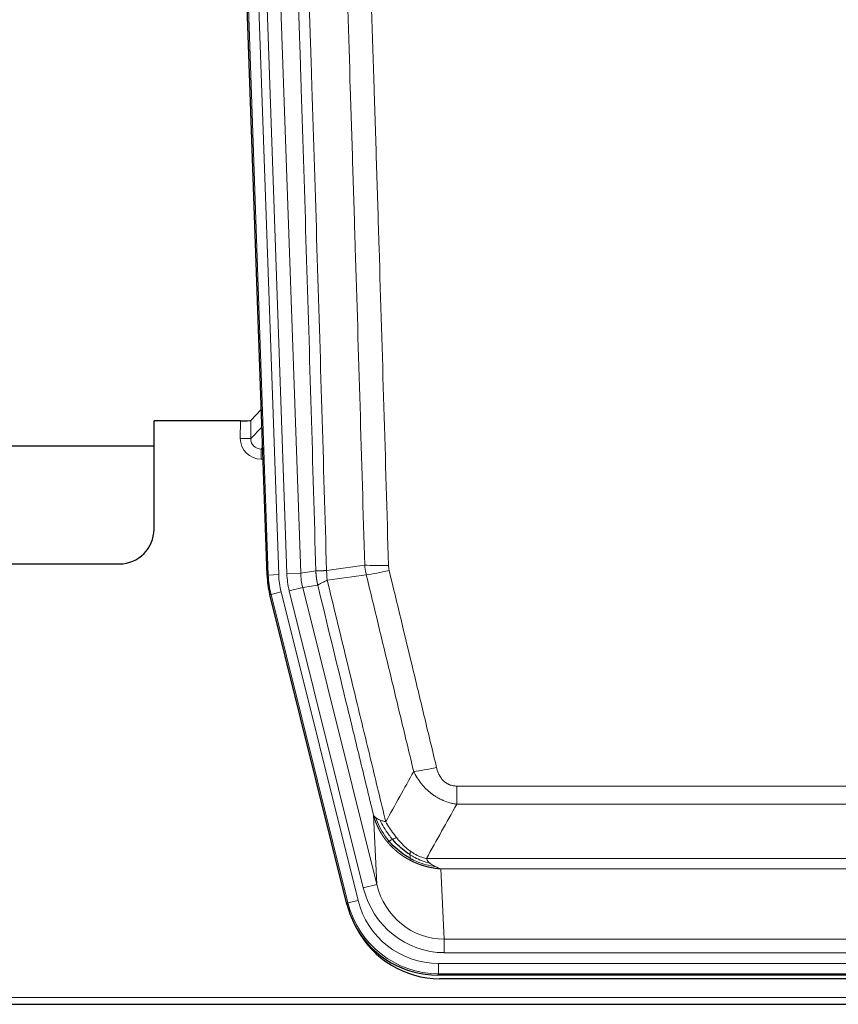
# Model space of a CAD drawing. Header units: inches. Extents: x 0 to 29700, y -16 to 21000.
# Tile 13 of 235: x 2795 to 3031, y 8417 to 8701. Entities that reach past the tile are written whole.
import ezdxf

# ---------------------------------------------------------------- set-up
doc = ezdxf.new("R2010")
doc.units = ezdxf.units.IN
doc.layers.add('1', color=7, linetype='Continuous', true_color=0xffffff)

msp = doc.modelspace()

# ---------------------------------------------------------------- linework, layer by layer
at = {"layer": '1', "color": 2, "linetype": 'Continuous', "lineweight": 25}
for p, q in [((2865.863, 8540.986), (2852.745, 8916.631)), ((2864.196, 8588.723), (2861.168, 8585.588)), ((2858.17, 8585.486), (2833.267, 8585.486)), ((2833.267, 8554.251), (2833.267, 8585.486)), ((2779.266, 8578.251), (2833.266, 8578.251)), ((2779.267, 8544.251), (2823.267, 8544.251)), ((2888.902, 8446.146), (2866.647, 8535.404)), ((3131.47, 8425.706), (2915.064, 8425.706)), ((3130.879, 8424.663), (2915.655, 8424.663)), ((2779.267, 8417.273), (3267.267, 8417.273))]:
    msp.add_line(p, q, dxfattribs=at)
at = {"layer": '1', "color": 110, "linetype": 'Continuous', "lineweight": 13}
for p, q in [((2866.236, 8541.038), (2853.125, 8916.481)), ((2856.12, 8916.586), (2869.23, 8541.143)), ((2858.511, 8915.644), (2871.578, 8541.473)), ((2862.503, 8915.783), (2875.57, 8541.612)), ((2858.159, 8580.439), (2858.17, 8585.486)), ((2861.168, 8585.588), (2861.158, 8580.357)), ((2861.158, 8580.357), (2864.372, 8583.685)), ((2864.577, 8577.792), (2864.15, 8577.349)), ((2864.15, 8577.349), (2864.15, 8574.43)), ((2864.15, 8577.349), (2864.593, 8577.349)), ((2864.15, 8574.43), (2864.695, 8574.43)), ((2871.578, 8541.473), (2875.57, 8541.612)), ((2875.57, 8541.612), (2879.946, 8542.227)), ((2865.863, 8540.986), (2866.236, 8541.038)), ((2869.23, 8541.143), (2866.236, 8541.038)), ((2869.928, 8536.181), (2867.021, 8535.456)), ((2869.928, 8536.181), (2892.102, 8447.246)), ((2872.275, 8536.511), (2876.151, 8537.477)), ((2893.627, 8450.873), (2872.275, 8536.511)), ((2880.502, 8538.089), (2876.151, 8537.477)), ((2876.151, 8537.477), (2897.503, 8451.839)), ((2867.021, 8535.456), (2866.647, 8535.404)), ((2889.195, 8446.521), (2867.021, 8535.456)), ((2920.596, 8474.953), (2920.596, 8480.194)), ((2920.596, 8480.194), (3125.938, 8480.194)), ((3125.938, 8474.953), (2920.596, 8474.953)), ((2897.503, 8451.839), (2896.545, 8471.894)), ((2911.864, 8459.334), (3134.67, 8459.334)), ((2915.977, 8456.304), (2916.945, 8436.025)), ((3130.557, 8456.304), (2915.977, 8456.304)), ((2893.627, 8450.873), (2897.503, 8451.839)), ((2888.902, 8446.146), (2889.195, 8446.521)), ((2892.102, 8447.246), (2889.195, 8446.521)), ((2916.945, 8432.161), (2916.945, 8436.025)), ((2916.945, 8436.025), (3129.588, 8436.025)), ((3129.588, 8432.161), (2916.945, 8432.161)), ((2915.357, 8426.081), (2915.357, 8429.077)), ((2915.357, 8429.077), (3131.177, 8429.077)), ((2915.357, 8426.081), (2915.064, 8425.706)), ((3131.177, 8426.081), (2915.357, 8426.081)), ((2779.267, 8419.221), (3267.267, 8419.221))]:
    msp.add_line(p, q, dxfattribs=at)
at = {"layer": '1', "color": 2, "linetype": 'Continuous', "lineweight": 25}
msp.add_arc((2823.267, 8554.251), 10, 270, 0, dxfattribs=at)
for centre, major_axis, ratio, start_param, end_param in [((2858.17, 8585.591), (-3, 0), 0.0349646, 1.5706703, 3.1078402), ((2892.883, 8541.937, 0), (26.774, 3.763), 0.9986144, 3.0370169, 3.2461684), ((2915.122, 8452.743, 0), (16.66, 21.323), 0.9977958, 2.4794378, 2.7643876), ((2915.681, 8451.68), (16.639, 21.297), 0.9990195, 2.7203481, 3.8043419), ((2915.122, 8452.743, 0), (16.66, 21.323), 0.9977958, 2.7643876, 3.8037475)]:
    msp.add_ellipse(centre, major_axis=major_axis, ratio=ratio, start_param=start_param, end_param=end_param, dxfattribs=at)
at = {"layer": '1', "color": 110, "linetype": 'Continuous', "lineweight": 13}
for centre, major_axis, ratio, start_param, end_param in [((2864.163, 8580.439), (-3.237, -5.067), 0.9977321, 5.2798208, 6.8506171), ((2858.159, 8580.36), (-3, 0.006), 0.0261769, 3.175273, 4.7124429), ((2864.163, 8580.36), (-1.726, -2.474), 0.9943829, 5.3201387, 6.890935), ((2895.596, 8542.318), (-23.799, -3.345), 0.9986144, 6.1786096, 6.387761), ((2895.596, 8542.318), (-19.844, -2.789), 0.9980617, 6.1786096, 6.387761), ((2900.9, 8544.932), (-9.996, -0.288), 0.1133347, 0.8101184, 1.5675278), ((2901.087, 8543.526), (-9.719, -2.353), 0.1107863, 0.7983441, 1.5439815), ((2893.248, 8541.988), (-26.766, -3.762), 0.9989218, 6.1786096, 6.387761), ((2893.248, 8541.988, 0), (23.799, 3.345), 0.9986144, 3.0370169, 3.2461684), ((2914.749, 8486.951), (-9.722, -2.342), 0.1329353, 0.7958322, 1.5387903), ((2916.866, 8457.008, 0), (1.185, -24.82), 0.9658521, 4.9157844, 6.2370968), ((2916.866, 8457.008), (1.001, -20.961), 0.9530564, 4.9157844, 6.2370968), ((2915.408, 8453.11), (-16.651, -21.313), 0.9982842, 5.6210305, 6.9453401), ((2915.408, 8453.11, 0), (14.809, 18.954), 0.9977958, 2.4794378, 3.8037475)]:
    msp.add_ellipse(centre, major_axis=major_axis, ratio=ratio, start_param=start_param, end_param=end_param, dxfattribs=at)
for points, knots in [([(2879.946, 8542.227), (2879.501, 8557.637), (2878.596, 8588.483), (2877.189, 8634.824), (2876.219, 8665.768), (2875.664, 8683.187), (2875.602, 8685.123), (2875.478, 8688.994), (2875.292, 8694.802), (2874.856, 8708.356), (2874.477, 8719.977), (2874.159, 8729.663), (2874.096, 8731.601), (2873.968, 8735.476), (2873.776, 8741.288), (2873.326, 8754.85), (2872.936, 8766.474), (2872.149, 8789.723), (2871.086, 8820.721), (2869.445, 8867.219), (2868.321, 8898.217), (2867.751, 8913.716)], [0, 0, 0, 0, 0.125, 0.25, 0.375, 0.375, 0.390625, 0.390625, 0.40625, 0.4375, 0.5, 0.5, 0.515625, 0.515625, 0.53125, 0.5625, 0.625, 0.625, 0.75, 0.875, 1, 1, 1, 1]), ([(2870.806, 8915.191), (2871.378, 8899.637), (2872.505, 8868.527), (2874.151, 8821.862), (2875.217, 8790.752), (2876.005, 8767.419), (2876.397, 8755.753), (2876.848, 8742.142), (2877.041, 8736.309), (2877.169, 8732.42), (2877.232, 8730.476), (2877.551, 8720.754), (2877.931, 8709.091), (2878.369, 8695.488), (2878.555, 8689.659), (2878.679, 8685.774), (2878.741, 8683.831), (2879.298, 8666.348), (2880.27, 8635.292), (2881.681, 8588.782), (2882.589, 8557.824), (2883.036, 8542.358)], [0, 0, 0, 0, 0.125, 0.25, 0.375, 0.375, 0.4375, 0.46875, 0.484375, 0.484375, 0.5, 0.5, 0.5625, 0.59375, 0.609375, 0.609375, 0.625, 0.625, 0.75, 0.875, 1, 1, 1, 1]), ([(2894.032, 8543.912), (2893.594, 8559.131), (2892.703, 8589.593), (2891.781, 8620.103), (2891.078, 8643.003), (2890.841, 8650.639), (2890.365, 8665.918), (2890.125, 8673.56), (2889.399, 8696.496), (2888.907, 8711.793), (2888.282, 8730.922), (2888.157, 8734.748), (2887.905, 8742.4), (2887.527, 8753.878), (2887.143, 8765.357), (2886.372, 8788.313), (2885.328, 8818.922), (2883.718, 8864.837), (2882.616, 8895.447), (2882.058, 8910.752)], [0, 0, 0, 0, 0.125, 0.25, 0.25, 0.3125, 0.3125, 0.375, 0.375, 0.5, 0.5, 0.53125, 0.53125, 0.5625, 0.625, 0.625, 0.75, 0.875, 1, 1, 1, 1]), ([(2888.942, 8911.096), (2889.499, 8895.771), (2890.6, 8865.123), (2892.207, 8819.151), (2893.25, 8788.504), (2894.02, 8765.519), (2894.403, 8754.026), (2894.781, 8742.534), (2895.032, 8734.872), (2895.157, 8731.042), (2895.781, 8711.888), (2896.272, 8696.572), (2896.998, 8673.608), (2897.237, 8665.956), (2897.713, 8650.658), (2897.949, 8643.012), (2898.651, 8620.084), (2899.572, 8589.536), (2900.462, 8559.036), (2900.9, 8543.798)], [0, 0, 0, 0, 0.125, 0.25, 0.375, 0.375, 0.4375, 0.46875, 0.46875, 0.5, 0.5, 0.625, 0.625, 0.6875, 0.6875, 0.75, 0.75, 0.875, 1, 1, 1, 1]), ([(2879.946, 8542.227), (2879.947, 8542.227), (2879.949, 8542.227), (2879.952, 8542.226), (2879.955, 8542.226), (2879.959, 8542.226), (2879.963, 8542.226), (2879.967, 8542.225), (2879.971, 8542.225), (2879.976, 8542.225), (2879.98, 8542.224), (2879.986, 8542.224), (2879.991, 8542.224), (2879.996, 8542.224), (2880.002, 8542.223), (2880.008, 8542.223), (2880.015, 8542.223), (2880.021, 8542.223), (2880.028, 8542.223), (2880.035, 8542.222), (2880.043, 8542.222), (2880.05, 8542.222), (2880.058, 8542.222), (2880.066, 8542.222), (2880.075, 8542.221), (2880.083, 8542.221), (2880.092, 8542.221), (2880.101, 8542.221), (2880.111, 8542.221), (2880.12, 8542.221), (2880.13, 8542.221), (2880.14, 8542.221), (2880.151, 8542.22), (2880.161, 8542.22), (2880.172, 8542.22), (2880.183, 8542.22), (2880.195, 8542.22), (2880.206, 8542.22), (2880.218, 8542.22), (2880.23, 8542.22), (2880.243, 8542.22), (2880.255, 8542.22), (2880.268, 8542.22), (2880.281, 8542.22), (2880.295, 8542.22), (2880.308, 8542.22), (2880.322, 8542.22), (2880.336, 8542.22), (2880.35, 8542.22), (2880.365, 8542.22), (2880.38, 8542.221), (2880.395, 8542.221), (2880.41, 8542.221), (2880.426, 8542.221), (2880.442, 8542.221), (2880.458, 8542.221), (2880.474, 8542.221), (2880.49, 8542.222), (2880.507, 8542.222), (2880.524, 8542.222), (2880.541, 8542.222), (2880.559, 8542.223), (2880.577, 8542.223), (2880.595, 8542.223), (2880.613, 8542.223), (2880.631, 8542.224), (2880.65, 8542.224), (2880.669, 8542.224), (2880.688, 8542.225), (2880.707, 8542.225), (2880.727, 8542.225), (2880.747, 8542.226), (2880.767, 8542.226), (2880.787, 8542.226), (2880.808, 8542.227), (2880.828, 8542.227), (2880.855, 8542.228), (2880.889, 8542.229), (2880.93, 8542.23), (2880.972, 8542.231), (2881.014, 8542.232), (2881.057, 8542.234), (2881.101, 8542.235), (2881.146, 8542.237), (2881.192, 8542.238), (2881.238, 8542.24), (2881.285, 8542.242), (2881.333, 8542.244), (2881.382, 8542.246), (2881.431, 8542.249), (2881.481, 8542.251), (2881.532, 8542.254), (2881.584, 8542.256), (2881.637, 8542.259), (2881.69, 8542.262), (2881.744, 8542.265), (2881.798, 8542.268), (2881.854, 8542.271), (2881.91, 8542.275), (2881.966, 8542.278), (2882.024, 8542.282), (2882.082, 8542.286), (2882.141, 8542.289), (2882.201, 8542.293), (2882.261, 8542.298), (2882.322, 8542.302), (2882.383, 8542.306), (2882.446, 8542.311), (2882.509, 8542.315), (2882.572, 8542.32), (2882.637, 8542.325), (2882.701, 8542.33), (2882.767, 8542.335), (2882.833, 8542.341), (2882.9, 8542.346), (2882.967, 8542.352), (2883.013, 8542.356), (2883.036, 8542.358)], [0, 0, 0, 0, 0.0066687, 0.0133374, 0.0200061, 0.0266746, 0.0333432, 0.0400116, 0.0466801, 0.0533484, 0.0600168, 0.066685, 0.0733532, 0.0800214, 0.0866895, 0.0933575, 0.1000255, 0.1066935, 0.1133614, 0.1200292, 0.126697, 0.1333647, 0.1400324, 0.1467001, 0.1533676, 0.1600352, 0.1667026, 0.1733701, 0.1800374, 0.1867047, 0.193372, 0.2000392, 0.2067064, 0.2133735, 0.2200405, 0.2267075, 0.2333745, 0.2400414, 0.2467082, 0.253375, 0.2600418, 0.2667085, 0.2733751, 0.2800417, 0.2867082, 0.2933747, 0.3000412, 0.3067075, 0.3133739, 0.3200401, 0.3267064, 0.3333725, 0.3400387, 0.3467047, 0.3533708, 0.3600367, 0.3667026, 0.3733685, 0.3800343, 0.3867001, 0.3933658, 0.4000315, 0.4066971, 0.4133626, 0.4200281, 0.4266936, 0.433359, 0.4400243, 0.4466896, 0.4533549, 0.4600201, 0.4666852, 0.4733503, 0.4800154, 0.4866804, 0.4933453, 0.5000102, 0.5125098, 0.5250093, 0.5375088, 0.5500082, 0.5625077, 0.5750071, 0.5875066, 0.600006, 0.6125054, 0.6250049, 0.6375043, 0.6500037, 0.6625032, 0.6750026, 0.6875021, 0.7000016, 0.7125011, 0.7250006, 0.7375001, 0.7499997, 0.7624993, 0.7749989, 0.7874985, 0.7999982, 0.812498, 0.8249977, 0.8374975, 0.8499974, 0.8624973, 0.8749972, 0.8874972, 0.8999973, 0.9124974, 0.9249976, 0.9374978, 0.9499981, 0.9624985, 0.9749989, 0.9874994, 1, 1, 1, 1]), ([(2880.502, 8538.089), (2880.497, 8538.11), (2880.487, 8538.152), (2880.472, 8538.216), (2880.457, 8538.281), (2880.442, 8538.348), (2880.426, 8538.416), (2880.411, 8538.485), (2880.396, 8538.555), (2880.38, 8538.627), (2880.365, 8538.7), (2880.349, 8538.775), (2880.334, 8538.85), (2880.319, 8538.927), (2880.303, 8539.005), (2880.288, 8539.085), (2880.273, 8539.166), (2880.258, 8539.248), (2880.243, 8539.331), (2880.228, 8539.416), (2880.214, 8539.502), (2880.199, 8539.589), (2880.185, 8539.678), (2880.171, 8539.768), (2880.157, 8539.859), (2880.144, 8539.952), (2880.13, 8540.046), (2880.11, 8540.197), (2880.084, 8540.399), (2880.055, 8540.646), (2880.032, 8540.875), (2880.012, 8541.086), (2879.996, 8541.279), (2879.984, 8541.455), (2879.974, 8541.612), (2879.966, 8541.752), (2879.96, 8541.873), (2879.955, 8541.976), (2879.952, 8542.062), (2879.949, 8542.129), (2879.948, 8542.178), (2879.947, 8542.208), (2879.946, 8542.223), (2879.946, 8542.227)], [0, 0, 0, 0, 0.0155037, 0.0313049, 0.0474035, 0.0637997, 0.0804935, 0.097485, 0.1147743, 0.1323613, 0.1502462, 0.1684289, 0.1869096, 0.2056883, 0.224765, 0.2441397, 0.2638126, 0.2837835, 0.3040527, 0.32462, 0.3454856, 0.3666494, 0.3881116, 0.409872, 0.4319308, 0.454288, 0.4769435, 0.4998975, 0.5635611, 0.6228928, 0.6778927, 0.7285606, 0.7748966, 0.8169007, 0.8545729, 0.8879131, 0.9169214, 0.9415977, 0.9619421, 0.9779545, 0.989635, 0.9969835, 1, 1, 1, 1]), ([(2883.248, 8539.523), (2883.173, 8539.989), (2883.13, 8540.459), (2883.072, 8541.404), (2883.056, 8541.88), (2883.036, 8542.358)], [0, 0, 0, 0, 0.5, 0.5, 1, 1, 1, 1]), ([(2901.087, 8542.386), (2901.031, 8542.618), (2900.988, 8542.852), (2900.926, 8543.322), (2900.907, 8543.559), (2900.9, 8543.798)], [0, 0, 0, 0, 0.5, 0.5, 1, 1, 1, 1]), ([(2901.087, 8542.386), (2903.373, 8532.908), (2905.654, 8523.435), (2909.07, 8509.234), (2910.207, 8504.502), (2912.479, 8495.041), (2913.615, 8490.312), (2914.749, 8485.584)], [0, 0, 0, 0, 0.5, 0.5, 0.75, 0.75, 1, 1, 1, 1]), ([(2880.502, 8538.089), (2880.524, 8538.14), (2880.601, 8538.206), (2880.865, 8538.373), (2881.051, 8538.473), (2881.522, 8538.71), (2881.808, 8538.847), (2882.466, 8539.157), (2882.839, 8539.331), (2883.248, 8539.523)], [0, 0, 0, 0, 0.25, 0.25, 0.5, 0.5, 0.75, 0.75, 1, 1, 1, 1]), ([(2883.248, 8539.523), (2886.07, 8527.899), (2888.885, 8516.283), (2893.099, 8498.871), (2894.502, 8493.07), (2897.304, 8481.471), (2898.704, 8475.675), (2900.101, 8469.88)], [0, 0, 0, 0, 0.5, 0.5, 0.75, 0.75, 1, 1, 1, 1]), ([(2908.169, 8484.389), (2907.033, 8489.11), (2905.897, 8493.833), (2903.621, 8503.281), (2902.483, 8508.007), (2899.063, 8522.188), (2896.779, 8531.647), (2894.491, 8541.113)], [0, 0, 0, 0, 0.25, 0.25, 0.5, 0.5, 1, 1, 1, 1]), ([(2896.545, 8471.894), (2895.214, 8477.402), (2893.882, 8482.912), (2891.214, 8493.937), (2889.879, 8499.451), (2885.868, 8516), (2883.188, 8527.041), (2880.502, 8538.089)], [0, 0, 0, 0, 0.25, 0.25, 0.5, 0.5, 1, 1, 1, 1]), ([(2920.596, 8480.194), (2920.413, 8480.194), (2920.231, 8480.201), (2919.867, 8480.233), (2919.687, 8480.257), (2919.332, 8480.323), (2919.156, 8480.364), (2918.809, 8480.463), (2918.638, 8480.522), (2918.428, 8480.608), (2918.386, 8480.625), (2918.302, 8480.662), (2918.177, 8480.718), (2918.056, 8480.779), (2917.817, 8480.906), (2917.509, 8481.093), (2917.222, 8481.31), (2917.049, 8481.455), (2917.015, 8481.484), (2916.947, 8481.544), (2916.913, 8481.575), (2916.813, 8481.668), (2916.748, 8481.731), (2916.559, 8481.924), (2916.439, 8482.058), (2916.213, 8482.336), (2916.105, 8482.479), (2915.903, 8482.774), (2915.807, 8482.926), (2915.694, 8483.121), (2915.672, 8483.16), (2915.628, 8483.239), (2915.606, 8483.279), (2915.543, 8483.398), (2915.502, 8483.479), (2915.383, 8483.721), (2915.309, 8483.885), (2915.172, 8484.215), (2915.109, 8484.383), (2914.932, 8484.89), (2914.833, 8485.234), (2914.749, 8485.584)], [0, 0, 0, 0, 0.0625, 0.0625, 0.125, 0.125, 0.1875, 0.1875, 0.25, 0.25, 0.265625, 0.265625, 0.28125, 0.3125, 0.3125, 0.375, 0.4375, 0.4375, 0.453125, 0.453125, 0.46875, 0.46875, 0.5, 0.5, 0.5625, 0.5625, 0.625, 0.625, 0.6875, 0.6875, 0.703125, 0.703125, 0.71875, 0.71875, 0.75, 0.75, 0.8125, 0.8125, 0.875, 0.875, 1, 1, 1, 1]), ([(2920.596, 8474.953), (2920.261, 8475.001), (2919.928, 8475.06), (2919.265, 8475.199), (2918.936, 8475.279), (2917.961, 8475.549), (2917.323, 8475.771), (2916.62, 8476.068), (2916.542, 8476.102), (2916.387, 8476.171), (2916.309, 8476.206), (2916.078, 8476.313), (2915.925, 8476.386), (2915.47, 8476.615), (2914.875, 8476.938), (2914.303, 8477.3), (2913.881, 8477.585), (2913.673, 8477.731), (2913.467, 8477.883), (2913.331, 8477.985), (2913.263, 8478.037), (2912.658, 8478.506), (2912.15, 8478.954), (2911.431, 8479.671), (2911.198, 8479.917), (2910.86, 8480.297), (2910.749, 8480.426), (2910.53, 8480.686), (2910.423, 8480.819), (2909.895, 8481.486), (2909.507, 8482.04), (2908.792, 8483.187), (2908.466, 8483.779), (2908.169, 8484.389)], [0, 0, 0, 0, 0.0625, 0.0625, 0.125, 0.125, 0.25, 0.25, 0.265625, 0.265625, 0.28125, 0.28125, 0.3125, 0.3125, 0.375, 0.4375, 0.4375, 0.46875, 0.484375, 0.484375, 0.5, 0.5, 0.625, 0.625, 0.6875, 0.6875, 0.71875, 0.71875, 0.75, 0.75, 0.875, 0.875, 1, 1, 1, 1]), ([(2900.577, 8464.068), (2900.565, 8464.082), (2900.542, 8464.11), (2900.507, 8464.152), (2900.471, 8464.195), (2900.436, 8464.239), (2900.399, 8464.283), (2900.363, 8464.328), (2900.326, 8464.374), (2900.289, 8464.421), (2900.251, 8464.469), (2900.213, 8464.517), (2900.174, 8464.566), (2900.136, 8464.615), (2900.096, 8464.666), (2900.057, 8464.717), (2900.017, 8464.769), (2899.977, 8464.822), (2899.937, 8464.875), (2899.896, 8464.93), (2899.855, 8464.985), (2899.814, 8465.041), (2899.772, 8465.097), (2899.73, 8465.155), (2899.688, 8465.213), (2899.645, 8465.272), (2899.603, 8465.332), (2899.56, 8465.393), (2899.517, 8465.454), (2899.473, 8465.517), (2899.43, 8465.58), (2899.386, 8465.644), (2899.342, 8465.709), (2899.297, 8465.774), (2899.253, 8465.841), (2899.208, 8465.908), (2899.163, 8465.976), (2899.119, 8466.046), (2899.073, 8466.116), (2899.028, 8466.186), (2898.983, 8466.258), (2898.937, 8466.331), (2898.892, 8466.404), (2898.846, 8466.478), (2898.8, 8466.554), (2898.754, 8466.63), (2898.708, 8466.707), (2898.662, 8466.785), (2898.616, 8466.863), (2898.57, 8466.943), (2898.523, 8467.024), (2898.477, 8467.105), (2898.431, 8467.188), (2898.385, 8467.271), (2898.338, 8467.355), (2898.292, 8467.441), (2898.246, 8467.527), (2898.2, 8467.614), (2898.154, 8467.702), (2898.108, 8467.791), (2898.062, 8467.881), (2898.016, 8467.972), (2897.97, 8468.063), (2897.925, 8468.156), (2897.879, 8468.25), (2897.834, 8468.345), (2897.789, 8468.44), (2897.744, 8468.537), (2897.699, 8468.635), (2897.655, 8468.733), (2897.61, 8468.833), (2897.566, 8468.933), (2897.522, 8469.035), (2897.478, 8469.137), (2897.435, 8469.241), (2897.392, 8469.345), (2897.349, 8469.451), (2897.307, 8469.557), (2897.264, 8469.664), (2897.223, 8469.773), (2897.181, 8469.882), (2897.14, 8469.993), (2897.099, 8470.104), (2897.059, 8470.216), (2897.019, 8470.33), (2896.979, 8470.444), (2896.94, 8470.56), (2896.902, 8470.676), (2896.864, 8470.793), (2896.826, 8470.912), (2896.789, 8471.031), (2896.752, 8471.151), (2896.716, 8471.273), (2896.681, 8471.395), (2896.646, 8471.519), (2896.612, 8471.643), (2896.578, 8471.768), (2896.556, 8471.852), (2896.545, 8471.894)], [0, 0, 0, 0, 0.0060657, 0.012223, 0.0184718, 0.0248123, 0.0312443, 0.0377679, 0.0443831, 0.0510899, 0.0578883, 0.0647782, 0.0717598, 0.0788329, 0.0859977, 0.093254, 0.1006019, 0.1080414, 0.1155725, 0.1231952, 0.1309095, 0.1387154, 0.1466129, 0.1546019, 0.1626826, 0.1708549, 0.1791188, 0.1874742, 0.1959213, 0.20446, 0.2130903, 0.2218121, 0.2306256, 0.2395307, 0.2485274, 0.2576156, 0.2667955, 0.276067, 0.2854301, 0.2948848, 0.3044311, 0.314069, 0.3237985, 0.3336196, 0.3435324, 0.3535367, 0.3636326, 0.3738202, 0.3840993, 0.3944701, 0.4049324, 0.4154864, 0.426132, 0.4368691, 0.4476979, 0.4586183, 0.4696303, 0.480734, 0.4919292, 0.503216, 0.5145945, 0.5260645, 0.5376262, 0.5492795, 0.5610244, 0.5728609, 0.584789, 0.5968087, 0.60892, 0.621123, 0.6334175, 0.6458037, 0.6582815, 0.6708509, 0.6835119, 0.6962645, 0.7091087, 0.7220445, 0.735072, 0.748191, 0.7614017, 0.774704, 0.7880979, 0.8015834, 0.8151605, 0.8288293, 0.8425896, 0.8564416, 0.8703852, 0.8844204, 0.8985472, 0.9127656, 0.9270756, 0.9414773, 0.9559705, 0.9705554, 0.9852319, 1, 1, 1, 1]), ([(2896.545, 8471.894), (2896.602, 8471.751), (2896.684, 8471.614), (2896.898, 8471.353), (2897.029, 8471.229), (2897.184, 8471.112)], [0, 0, 0, 0, 0.5, 0.5, 1, 1, 1, 1]), ([(2901.067, 8464.298), (2900.632, 8464.808), (2900.222, 8465.338), (2898.692, 8467.52), (2897.796, 8469.299), (2897.184, 8471.112)], [0, 0, 0, 0, 0.25, 0.25, 1, 1, 1, 1]), ([(2897.184, 8471.112), (2897.34, 8470.986), (2897.52, 8470.867), (2897.925, 8470.643), (2898.149, 8470.538), (2898.394, 8470.44)], [0, 0, 0, 0, 0.5, 0.5, 1, 1, 1, 1]), ([(2902.053, 8464.825), (2901.681, 8465.257), (2901.324, 8465.701), (2899.964, 8467.52), (2899.093, 8468.974), (2898.394, 8470.44)], [0, 0, 0, 0, 0.25, 0.25, 1, 1, 1, 1]), ([(2898.394, 8470.44), (2898.64, 8470.333), (2898.907, 8470.233), (2899.477, 8470.047), (2899.781, 8469.96), (2900.101, 8469.88)], [0, 0, 0, 0, 0.5, 0.5, 1, 1, 1, 1]), ([(2903.277, 8465.274), (2902.978, 8465.644), (2902.688, 8466.022), (2901.561, 8467.552), (2900.795, 8468.74), (2900.101, 8469.88)], [0, 0, 0, 0, 0.25, 0.25, 1, 1, 1, 1]), ([(2901.067, 8464.298), (2901.098, 8464.315), (2901.13, 8464.333), (2901.264, 8464.408), (2901.377, 8464.471), (2901.627, 8464.607), (2901.763, 8464.679), (2901.955, 8464.776), (2902.003, 8464.801), (2902.053, 8464.825)], [0, 0, 0, 0, 0.125, 0.125, 0.5, 0.5, 0.875, 0.875, 1, 1, 1, 1]), ([(2902.053, 8464.825), (2902.151, 8464.873), (2902.253, 8464.921), (2902.51, 8465.035), (2902.667, 8465.099), (2902.978, 8465.205), (2903.131, 8465.248), (2903.277, 8465.274)], [0, 0, 0, 0, 0.25, 0.25, 0.625, 0.625, 1, 1, 1, 1]), ([(2907.246, 8461.395), (2907.066, 8461.526), (2906.887, 8461.661), (2906.18, 8462.22), (2905.666, 8462.679), (2904.672, 8463.66), (2904.192, 8464.182), (2903.578, 8464.905), (2903.426, 8465.089), (2903.277, 8465.274)], [0, 0, 0, 0, 0.125, 0.125, 0.5, 0.5, 0.875, 0.875, 1, 1, 1, 1]), ([(2900.577, 8464.068), (2900.612, 8464.074), (2900.655, 8464.089), (2900.76, 8464.134), (2900.823, 8464.166), (2900.949, 8464.233), (2901.005, 8464.264), (2901.067, 8464.298)], [0, 0, 0, 0, 0.375, 0.375, 0.75, 0.75, 1, 1, 1, 1]), ([(2907.579, 8458.585), (2907.557, 8458.596), (2907.513, 8458.618), (2907.448, 8458.651), (2907.382, 8458.684), (2907.316, 8458.717), (2907.249, 8458.751), (2907.183, 8458.785), (2907.117, 8458.82), (2907.051, 8458.855), (2906.984, 8458.89), (2906.918, 8458.925), (2906.852, 8458.961), (2906.785, 8458.997), (2906.719, 8459.033), (2906.652, 8459.07), (2906.585, 8459.107), (2906.519, 8459.144), (2906.452, 8459.182), (2906.385, 8459.22), (2906.318, 8459.258), (2906.251, 8459.297), (2906.185, 8459.336), (2906.118, 8459.375), (2906.051, 8459.415), (2905.984, 8459.455), (2905.917, 8459.495), (2905.85, 8459.536), (2905.783, 8459.577), (2905.716, 8459.618), (2905.649, 8459.66), (2905.582, 8459.702), (2905.515, 8459.744), (2905.447, 8459.787), (2905.38, 8459.83), (2905.313, 8459.873), (2905.246, 8459.917), (2905.179, 8459.961), (2905.112, 8460.006), (2905.045, 8460.051), (2904.978, 8460.096), (2904.911, 8460.142), (2904.844, 8460.187), (2904.776, 8460.234), (2904.709, 8460.28), (2904.642, 8460.327), (2904.575, 8460.375), (2904.508, 8460.423), (2904.441, 8460.471), (2904.375, 8460.519), (2904.308, 8460.568), (2904.241, 8460.617), (2904.174, 8460.667), (2904.107, 8460.717), (2904.04, 8460.767), (2903.974, 8460.818), (2903.907, 8460.869), (2903.84, 8460.92), (2903.774, 8460.972), (2903.707, 8461.025), (2903.641, 8461.077), (2903.575, 8461.13), (2903.508, 8461.184), (2903.442, 8461.237), (2903.376, 8461.291), (2903.31, 8461.346), (2903.244, 8461.401), (2903.178, 8461.456), (2903.112, 8461.512), (2903.046, 8461.568), (2902.98, 8461.625), (2902.915, 8461.681), (2902.849, 8461.739), (2902.784, 8461.796), (2902.718, 8461.854), (2902.653, 8461.913), (2902.588, 8461.972), (2902.523, 8462.031), (2902.458, 8462.091), (2902.393, 8462.151), (2902.329, 8462.211), (2902.264, 8462.272), (2902.2, 8462.333), (2902.135, 8462.395), (2902.071, 8462.457), (2902.007, 8462.519), (2901.943, 8462.582), (2901.879, 8462.645), (2901.816, 8462.709), (2901.752, 8462.773), (2901.689, 8462.837), (2901.625, 8462.902), (2901.562, 8462.968), (2901.499, 8463.033), (2901.437, 8463.099), (2901.374, 8463.166), (2901.312, 8463.233), (2901.249, 8463.3), (2901.187, 8463.368), (2901.125, 8463.436), (2901.064, 8463.505), (2901.002, 8463.574), (2900.941, 8463.643), (2900.88, 8463.713), (2900.819, 8463.783), (2900.758, 8463.854), (2900.697, 8463.925), (2900.637, 8463.996), (2900.597, 8464.044), (2900.577, 8464.068)], [0, 0, 0, 0, 0.0082024, 0.0164263, 0.0246716, 0.0329384, 0.0412265, 0.0495362, 0.0578672, 0.0662198, 0.0745938, 0.0829892, 0.0914062, 0.0998446, 0.1083045, 0.1167859, 0.1252887, 0.1338131, 0.1423589, 0.1509263, 0.1595151, 0.1681255, 0.1767574, 0.1854108, 0.1940858, 0.2027822, 0.2115002, 0.2202398, 0.2290008, 0.2377835, 0.2465876, 0.2554134, 0.2642606, 0.2731295, 0.2820199, 0.2909319, 0.2998654, 0.3088206, 0.3177973, 0.3267956, 0.3358154, 0.3448569, 0.35392, 0.3630047, 0.3721109, 0.3812388, 0.3903883, 0.3995594, 0.4087522, 0.4179665, 0.4272025, 0.4364601, 0.4457393, 0.4550402, 0.4643627, 0.4737069, 0.4830727, 0.4924601, 0.5018692, 0.5113, 0.5207524, 0.5302265, 0.5397222, 0.5492397, 0.5587788, 0.5683395, 0.577922, 0.5875261, 0.5971519, 0.6067994, 0.6164686, 0.6261595, 0.6358721, 0.6456064, 0.6553624, 0.6651401, 0.6749395, 0.6847606, 0.6946034, 0.704468, 0.7143542, 0.7242622, 0.734192, 0.7441434, 0.7541166, 0.7641115, 0.7741282, 0.7841666, 0.7942268, 0.8043087, 0.8144123, 0.8245377, 0.8346848, 0.8448538, 0.8550444, 0.8652568, 0.875491, 0.885747, 0.8960247, 0.9063242, 0.9166455, 0.9269886, 0.9373534, 0.9477401, 0.9581485, 0.9685787, 0.9790306, 0.9895044, 1, 1, 1, 1]), ([(2907.096, 8460.413), (2907.094, 8460.512), (2907.096, 8460.609), (2907.109, 8460.843), (2907.125, 8460.977), (2907.174, 8461.213), (2907.206, 8461.316), (2907.246, 8461.395)], [0, 0, 0, 0, 0.25, 0.25, 0.625, 0.625, 1, 1, 1, 1]), ([(2907.265, 8459.298), (2907.253, 8459.338), (2907.241, 8459.379), (2907.196, 8459.548), (2907.167, 8459.684), (2907.124, 8459.969), (2907.109, 8460.118), (2907.099, 8460.315), (2907.097, 8460.364), (2907.096, 8460.413)], [0, 0, 0, 0, 0.125, 0.125, 0.5, 0.5, 0.875, 0.875, 1, 1, 1, 1]), ([(2912.735, 8457.996), (2911.324, 8458.316), (2909.888, 8458.857), (2908.017, 8459.85), (2907.554, 8460.121), (2907.096, 8460.413)], [0, 0, 0, 0, 0.75, 0.75, 1, 1, 1, 1]), ([(2911.864, 8459.334), (2910.644, 8459.547), (2909.468, 8460.012), (2907.974, 8460.892), (2907.607, 8461.134), (2907.246, 8461.395)], [0, 0, 0, 0, 0.75, 0.75, 1, 1, 1, 1]), ([(2907.579, 8458.585), (2907.546, 8458.644), (2907.507, 8458.713), (2907.425, 8458.875), (2907.382, 8458.967), (2907.315, 8459.142), (2907.289, 8459.218), (2907.265, 8459.298)], [0, 0, 0, 0, 0.375, 0.375, 0.75, 0.75, 1, 1, 1, 1]), ([(2914.406, 8456.995), (2912.634, 8457.218), (2910.804, 8457.701), (2908.43, 8458.706), (2907.843, 8458.987), (2907.265, 8459.298)], [0, 0, 0, 0, 0.75, 0.75, 1, 1, 1, 1]), ([(2912.735, 8457.996), (2912.616, 8458.092), (2912.506, 8458.192), (2912.258, 8458.451), (2912.133, 8458.615), (2911.947, 8458.96), (2911.885, 8459.142), (2911.864, 8459.334)], [0, 0, 0, 0, 0.25, 0.25, 0.625, 0.625, 1, 1, 1, 1]), ([(2915.977, 8456.304), (2915.955, 8456.306), (2915.911, 8456.309), (2915.844, 8456.314), (2915.778, 8456.32), (2915.711, 8456.326), (2915.644, 8456.331), (2915.577, 8456.338), (2915.51, 8456.344), (2915.443, 8456.35), (2915.376, 8456.357), (2915.309, 8456.364), (2915.241, 8456.371), (2915.174, 8456.379), (2915.106, 8456.386), (2915.039, 8456.394), (2914.971, 8456.402), (2914.903, 8456.41), (2914.835, 8456.419), (2914.767, 8456.427), (2914.699, 8456.436), (2914.63, 8456.445), (2914.562, 8456.454), (2914.494, 8456.464), (2914.425, 8456.474), (2914.356, 8456.484), (2914.288, 8456.494), (2914.219, 8456.504), (2914.15, 8456.515), (2914.081, 8456.526), (2914.012, 8456.537), (2913.943, 8456.548), (2913.874, 8456.56), (2913.804, 8456.571), (2913.735, 8456.583), (2913.665, 8456.596), (2913.596, 8456.608), (2913.526, 8456.621), (2913.456, 8456.634), (2913.386, 8456.647), (2913.317, 8456.66), (2913.247, 8456.674), (2913.177, 8456.688), (2913.106, 8456.702), (2913.036, 8456.716), (2912.966, 8456.731), (2912.896, 8456.746), (2912.825, 8456.761), (2912.755, 8456.776), (2912.684, 8456.792), (2912.614, 8456.807), (2912.543, 8456.824), (2912.472, 8456.84), (2912.401, 8456.856), (2912.331, 8456.873), (2912.26, 8456.89), (2912.189, 8456.908), (2912.118, 8456.925), (2912.046, 8456.943), (2911.975, 8456.961), (2911.904, 8456.98), (2911.833, 8456.998), (2911.761, 8457.017), (2911.69, 8457.036), (2911.619, 8457.056), (2911.547, 8457.075), (2911.476, 8457.095), (2911.404, 8457.115), (2911.333, 8457.136), (2911.261, 8457.157), (2911.189, 8457.178), (2911.117, 8457.199), (2911.046, 8457.22), (2910.974, 8457.242), (2910.902, 8457.264), (2910.83, 8457.286), (2910.758, 8457.309), (2910.686, 8457.332), (2910.614, 8457.355), (2910.542, 8457.378), (2910.47, 8457.402), (2910.398, 8457.426), (2910.326, 8457.45), (2910.254, 8457.475), (2910.182, 8457.5), (2910.109, 8457.525), (2910.037, 8457.55), (2909.965, 8457.576), (2909.893, 8457.602), (2909.82, 8457.628), (2909.748, 8457.654), (2909.676, 8457.681), (2909.604, 8457.708), (2909.531, 8457.736), (2909.459, 8457.763), (2909.387, 8457.791), (2909.314, 8457.819), (2909.242, 8457.848), (2909.169, 8457.877), (2909.097, 8457.906), (2909.025, 8457.935), (2908.952, 8457.965), (2908.88, 8457.995), (2908.808, 8458.025), (2908.735, 8458.056), (2908.663, 8458.086), (2908.591, 8458.118), (2908.518, 8458.149), (2908.446, 8458.181), (2908.374, 8458.213), (2908.301, 8458.245), (2908.229, 8458.278), (2908.157, 8458.311), (2908.084, 8458.344), (2908.012, 8458.378), (2907.94, 8458.411), (2907.868, 8458.446), (2907.796, 8458.48), (2907.724, 8458.515), (2907.651, 8458.55), (2907.603, 8458.573), (2907.579, 8458.585)], [0, 0, 0, 0, 0.007775, 0.0155603, 0.0233558, 0.0311618, 0.038978, 0.0468046, 0.0546416, 0.0624889, 0.0703466, 0.0782147, 0.0860931, 0.093982, 0.1018813, 0.109791, 0.1177112, 0.1256417, 0.1335828, 0.1415343, 0.1494962, 0.1574687, 0.1654516, 0.173445, 0.1814489, 0.1894634, 0.1974883, 0.2055238, 0.2135699, 0.2216264, 0.2296936, 0.2377713, 0.2458596, 0.2539585, 0.2620679, 0.270188, 0.2783187, 0.28646, 0.2946119, 0.3027745, 0.3109477, 0.3191316, 0.3273261, 0.3355314, 0.3437472, 0.3519738, 0.3602111, 0.3684591, 0.3767178, 0.3849872, 0.3932673, 0.4015582, 0.4098598, 0.4181722, 0.4264954, 0.4348293, 0.443174, 0.4515295, 0.4598958, 0.4682728, 0.4766607, 0.4850594, 0.493469, 0.5018893, 0.5103206, 0.5187626, 0.5272155, 0.5356793, 0.544154, 0.5526395, 0.561136, 0.5696433, 0.5781615, 0.5866906, 0.5952307, 0.6037817, 0.6123436, 0.6209165, 0.6295003, 0.638095, 0.6467007, 0.6553174, 0.6639451, 0.6725838, 0.6812334, 0.6898941, 0.6985657, 0.7072484, 0.7159421, 0.7246468, 0.7333625, 0.7420893, 0.7508272, 0.759576, 0.768336, 0.777107, 0.7858891, 0.7946823, 0.8034866, 0.812302, 0.8211284, 0.829966, 0.8388147, 0.8476746, 0.8565455, 0.8654276, 0.8743209, 0.8832252, 0.8921408, 0.9010675, 0.9100054, 0.9189544, 0.9279147, 0.9368861, 0.9458688, 0.9548626, 0.9638676, 0.9728839, 0.9819114, 0.9909501, 1, 1, 1, 1]), ([(2914.406, 8456.995), (2914.332, 8457.031), (2914.258, 8457.067), (2913.962, 8457.214), (2913.74, 8457.332), (2913.313, 8457.582), (2913.108, 8457.714), (2912.855, 8457.9), (2912.794, 8457.947), (2912.735, 8457.996)], [0, 0, 0, 0, 0.125, 0.125, 0.5, 0.5, 0.875, 0.875, 1, 1, 1, 1]), ([(2915.977, 8456.304), (2915.824, 8456.37), (2915.648, 8456.444), (2915.265, 8456.607), (2915.058, 8456.697), (2914.7, 8456.857), (2914.554, 8456.925), (2914.406, 8456.995)], [0, 0, 0, 0, 0.375, 0.375, 0.75, 0.75, 1, 1, 1, 1])]:
    msp.add_open_spline(points, degree=3, knots=knots, dxfattribs=at)
for points in [[(2883.036, 8542.358), (2886.701, 8542.878), (2890.366, 8543.396), (2894.032, 8543.912)], [(2894.491, 8541.113), (2894.379, 8541.572), (2894.19, 8542.499), (2894.073, 8543.439), (2894.032, 8543.912)], [(2894.491, 8541.113), (2890.743, 8540.585), (2886.995, 8540.055), (2883.248, 8539.523)], [(2900.101, 8469.88), (2902.776, 8474.721), (2905.465, 8479.558), (2908.169, 8484.389)], [(2920.596, 8474.953), (2917.668, 8469.752), (2914.757, 8464.546), (2911.864, 8459.334)]]:
    msp.add_open_spline(points, degree=3, dxfattribs=at)
at = {"layer": '1', "color": 2, "linetype": 'Continuous', "lineweight": 25}
for points in [[(2907.096, 8460.413), (2906.867, 8460.56), (2906.64, 8460.711), (2905.738, 8461.337), (2905.079, 8461.853), (2903.809, 8462.964), (2903.199, 8463.56), (2902.428, 8464.396), (2902.238, 8464.609), (2902.053, 8464.825)], [(2907.265, 8459.298), (2906.976, 8459.453), (2906.689, 8459.615), (2905.555, 8460.293), (2904.732, 8460.865), (2903.167, 8462.125), (2902.426, 8462.812), (2901.508, 8463.792), (2901.284, 8464.043), (2901.067, 8464.298)]]:
    msp.add_open_spline(points, degree=3, knots=[0, 0, 0, 0, 0.125, 0.125, 0.5, 0.5, 0.875, 0.875, 1, 1, 1, 1], dxfattribs=at)

doc.saveas('drawing.dxf')
